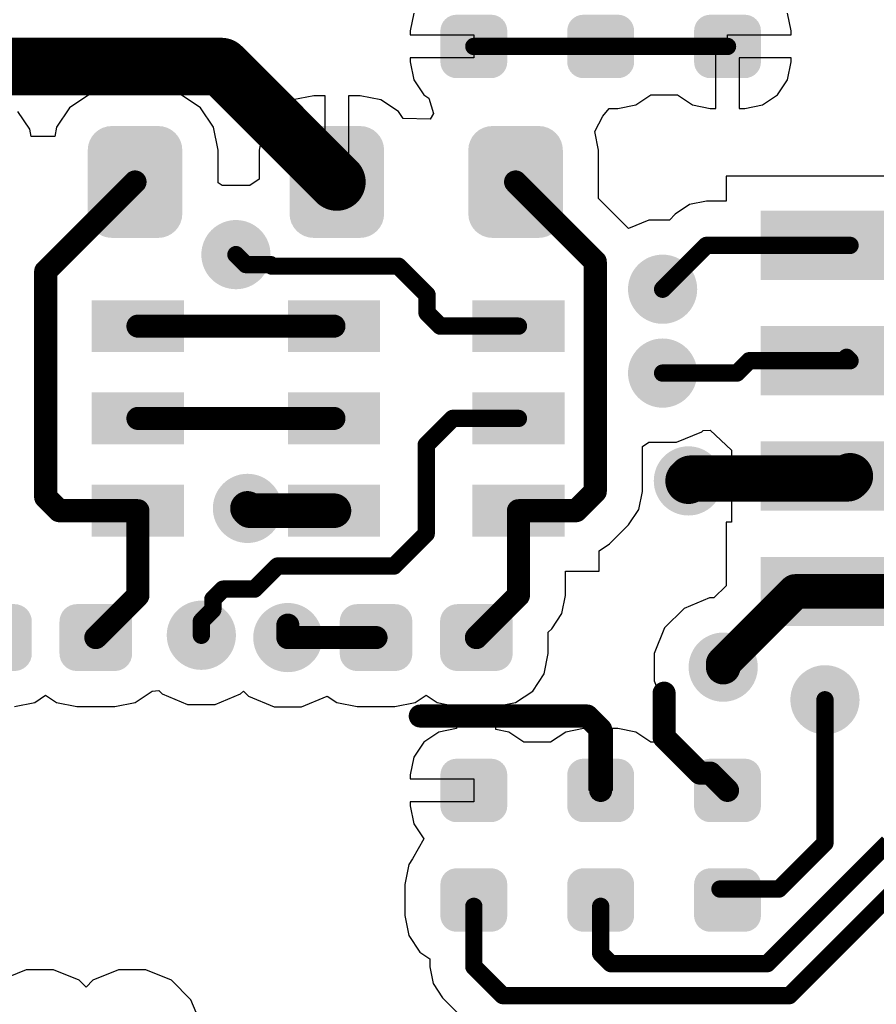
# Model space of a CAD drawing. Header units: inches. Extents: x 0.3 to 40.7, y 0.3 to 25.1.
# Tile 6 of 7: x 28.5 to 36, y 7.6 to 16.1. Entities that reach past the tile are written whole.
import ezdxf

# ---------------------------------------------------------------- set-up
doc = ezdxf.new("R2010")
doc.units = ezdxf.units.IN
doc.layers.add('TOP', color=1, linetype='Continuous')
doc.layers.add('Via Holes', color=16, linetype='Continuous')

# ---------------------------------------------------------------- blocks, each defined once
blk = doc.blocks.new('RES_0402_2961')
at = {"layer": 'TOP'}
h = blk.add_hatch(color=1, dxfattribs=at)
edge = h.paths.add_edge_path()
edge.add_arc((-0.34025205, -0.14975078), 0.14024864, 270, 360)
edge.add_line((-0.20000341, -0.14975078), (-0.20000341, 0.14975078))
edge.add_arc((-0.34025205, 0.14975078), 0.14024864, 0, 90)
edge.add_line((-0.34025205, 0.28999942), (-0.60975367, 0.28999942))
edge.add_arc((-0.60975367, 0.14975078), 0.14024864, 90, 180)
edge.add_line((-0.75000231, 0.1497507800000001), (-0.75000231, -0.1497507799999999))
edge.add_arc((-0.60975367, -0.14975078), 0.14024864, 180, 270)
edge.add_line((-0.60975367, -0.28999942), (-0.34025205, -0.28999942))
h = blk.add_hatch(color=1, dxfattribs=at)
edge = h.paths.add_edge_path()
edge.add_arc((0.34025205, 0.14975078), 0.14024864, 90, 180)
edge.add_line((0.20000341, 0.14975078), (0.20000341, -0.14975078))
edge.add_arc((0.34025205, -0.14975078), 0.14024864, 180, 270)
edge.add_line((0.34025205, -0.28999942), (0.60975367, -0.28999942))
edge.add_arc((0.60975367, -0.14975078), 0.14024864, 270, 360)
edge.add_line((0.75000231, -0.14975078), (0.75000231, 0.14975078))
edge.add_arc((0.60975367, 0.14975078), 0.14024864, 0, 90)
edge.add_line((0.60975367, 0.28999942), (0.34025205, 0.28999942))
blk = doc.blocks.new('RES_0402_2967')
at = {"layer": 'TOP'}
h = blk.add_hatch(color=1, dxfattribs=at)
edge = h.paths.add_edge_path()
edge.add_arc((-0.34025205, -0.14975078), 0.14024864, 270, 360)
edge.add_line((-0.20000341, -0.14975078), (-0.20000341, 0.14975078))
edge.add_arc((-0.34025205, 0.14975078), 0.14024864, 0, 90)
edge.add_line((-0.34025205, 0.28999942), (-0.60975367, 0.28999942))
edge.add_arc((-0.60975367, 0.14975078), 0.14024864, 90, 180)
edge.add_line((-0.75000231, 0.1497507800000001), (-0.75000231, -0.1497507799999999))
edge.add_arc((-0.60975367, -0.14975078), 0.14024864, 180, 270)
edge.add_line((-0.60975367, -0.28999942), (-0.34025205, -0.28999942))
h = blk.add_hatch(color=1, dxfattribs=at)
edge = h.paths.add_edge_path()
edge.add_arc((0.34025205, 0.14975078), 0.14024864, 90, 180)
edge.add_line((0.20000341, 0.14975078), (0.20000341, -0.14975078))
edge.add_arc((0.34025205, -0.14975078), 0.14024864, 180, 270)
edge.add_line((0.34025205, -0.28999942), (0.60975367, -0.28999942))
edge.add_arc((0.60975367, -0.14975078), 0.14024864, 270, 360)
edge.add_line((0.75000231, -0.14975078), (0.75000231, 0.14975078))
edge.add_arc((0.60975367, 0.14975078), 0.14024864, 0, 90)
edge.add_line((0.60975367, 0.28999942), (0.34025205, 0.28999942))
blk = doc.blocks.new('RES_0402_2968')
at = {"layer": 'TOP'}
h = blk.add_hatch(color=1, dxfattribs=at)
edge = h.paths.add_edge_path()
edge.add_arc((-0.34025205, -0.14975078), 0.14024864, 270, 360)
edge.add_line((-0.20000341, -0.14975078), (-0.20000341, 0.14975078))
edge.add_arc((-0.34025205, 0.14975078), 0.14024864, 0, 90)
edge.add_line((-0.34025205, 0.28999942), (-0.60975367, 0.28999942))
edge.add_arc((-0.60975367, 0.14975078), 0.14024864, 90, 180)
edge.add_line((-0.75000231, 0.14975078), (-0.75000231, -0.14975078))
edge.add_arc((-0.60975367, -0.14975078), 0.14024864, 180, 270)
edge.add_line((-0.60975367, -0.28999942), (-0.34025205, -0.28999942))
h = blk.add_hatch(color=1, dxfattribs=at)
edge = h.paths.add_edge_path()
edge.add_arc((0.34025205, 0.14975078), 0.14024864, 90, 180)
edge.add_line((0.20000341, 0.14975078), (0.20000341, -0.14975078))
edge.add_arc((0.34025205, -0.14975078), 0.14024864, 180, 270)
edge.add_line((0.34025205, -0.28999942), (0.60975367, -0.28999942))
edge.add_arc((0.60975367, -0.14975078), 0.14024864, 270, 360)
edge.add_line((0.75000231, -0.14975078), (0.75000231, 0.14975078))
edge.add_arc((0.60975367, 0.14975078), 0.14024864, 0, 90)
edge.add_line((0.60975367, 0.28999942), (0.34025205, 0.28999942))
blk = doc.blocks.new('RES_0402_2969')
at = {"layer": 'TOP'}
h = blk.add_hatch(color=1, dxfattribs=at)
edge = h.paths.add_edge_path()
edge.add_arc((-0.34025205, -0.14975078), 0.14024864, 270, 360)
edge.add_line((-0.20000341, -0.14975078), (-0.20000341, 0.14975078))
edge.add_arc((-0.34025205, 0.14975078), 0.14024864, 0, 90)
edge.add_line((-0.34025205, 0.28999942), (-0.60975367, 0.28999942))
edge.add_arc((-0.60975367, 0.14975078), 0.14024864, 90, 180)
edge.add_line((-0.75000231, 0.1497507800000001), (-0.75000231, -0.1497507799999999))
edge.add_arc((-0.60975367, -0.14975078), 0.14024864, 180, 270)
edge.add_line((-0.60975367, -0.28999942), (-0.34025205, -0.28999942))
h = blk.add_hatch(color=1, dxfattribs=at)
edge = h.paths.add_edge_path()
edge.add_arc((0.34025205, 0.14975078), 0.14024864, 90, 180)
edge.add_line((0.20000341, 0.14975078), (0.20000341, -0.14975078))
edge.add_arc((0.34025205, -0.14975078), 0.14024864, 180, 270)
edge.add_line((0.34025205, -0.28999942), (0.60975367, -0.28999942))
edge.add_arc((0.60975367, -0.14975078), 0.14024864, 270, 360)
edge.add_line((0.75000231, -0.14975078), (0.75000231, 0.14975078))
edge.add_arc((0.60975367, 0.14975078), 0.14024864, 0, 90)
edge.add_line((0.60975367, 0.28999942), (0.34025205, 0.28999942))
blk = doc.blocks.new('RES_0402_2970')
at = {"layer": 'TOP'}
h = blk.add_hatch(color=1, dxfattribs=at)
edge = h.paths.add_edge_path()
edge.add_arc((-0.34025205, -0.14975078), 0.14024864, 270, 360)
edge.add_line((-0.20000341, -0.14975078), (-0.20000341, 0.14975078))
edge.add_arc((-0.34025205, 0.14975078), 0.14024864, 0, 90)
edge.add_line((-0.34025205, 0.28999942), (-0.60975367, 0.28999942))
edge.add_arc((-0.60975367, 0.14975078), 0.14024864, 90, 180)
edge.add_line((-0.75000231, 0.14975078), (-0.75000231, -0.14975078))
edge.add_arc((-0.60975367, -0.14975078), 0.14024864, 180, 270)
edge.add_line((-0.60975367, -0.28999942), (-0.34025205, -0.28999942))
h = blk.add_hatch(color=1, dxfattribs=at)
edge = h.paths.add_edge_path()
edge.add_arc((0.34025205, 0.14975078), 0.14024864, 90, 180)
edge.add_line((0.20000341, 0.14975078), (0.20000341, -0.14975078))
edge.add_arc((0.34025205, -0.14975078), 0.14024864, 180, 270)
edge.add_line((0.34025205, -0.28999942), (0.60975367, -0.28999942))
edge.add_arc((0.60975367, -0.14975078), 0.14024864, 270, 360)
edge.add_line((0.75000231, -0.14975078), (0.75000231, 0.14975078))
edge.add_arc((0.60975367, 0.14975078), 0.14024864, 0, 90)
edge.add_line((0.60975367, 0.28999942), (0.34025205, 0.28999942))
blk = doc.blocks.new('RES_0402_2971')
at = {"layer": 'TOP'}
h = blk.add_hatch(color=1, dxfattribs=at)
edge = h.paths.add_edge_path()
edge.add_arc((-0.34025205, -0.14975078), 0.14024864, 270, 360)
edge.add_line((-0.20000341, -0.14975078), (-0.20000341, 0.14975078))
edge.add_arc((-0.34025205, 0.14975078), 0.14024864, 0, 90)
edge.add_line((-0.34025205, 0.28999942), (-0.60975367, 0.28999942))
edge.add_arc((-0.60975367, 0.14975078), 0.14024864, 90, 180)
edge.add_line((-0.75000231, 0.14975078), (-0.75000231, -0.14975078))
edge.add_arc((-0.60975367, -0.14975078), 0.14024864, 180, 270)
edge.add_line((-0.60975367, -0.28999942), (-0.34025205, -0.28999942))
h = blk.add_hatch(color=1, dxfattribs=at)
edge = h.paths.add_edge_path()
edge.add_arc((0.34025205, 0.14975078), 0.14024864, 90, 180)
edge.add_line((0.20000341, 0.14975078), (0.20000341, -0.14975078))
edge.add_arc((0.34025205, -0.14975078), 0.14024864, 180, 270)
edge.add_line((0.34025205, -0.28999942), (0.60975367, -0.28999942))
edge.add_arc((0.60975367, -0.14975078), 0.14024864, 270, 360)
edge.add_line((0.75000231, -0.14975078), (0.75000231, 0.14975078))
edge.add_arc((0.60975367, 0.14975078), 0.14024864, 0, 90)
edge.add_line((0.60975367, 0.28999942), (0.34025205, 0.28999942))
blk = doc.blocks.new('SM04B_SRSS_TB_LF__SN__F_________1_2976')
at = {"layer": 'TOP'}
for points in [[(-3.39999701, 2.83750131), (-2.19999687, 2.83750131), (-2.19999687, 1.03750237), (-3.39999701, 1.03750237)], [(2.20000195, 2.83750131), (3.40000209, 2.83750131), (3.40000209, 1.03750237), (2.20000195, 1.03750237)], [(-1.7999964, -1.16249958), (-1.1999976, -1.16249958), (-1.1999976, -2.71249902), (-1.7999964, -2.71249902)], [(-0.7999984, -1.16249958), (-0.1999996, -1.16249958), (-0.1999996, -2.71249902), (-0.7999984, -2.71249902)], [(0.20000468, -1.16249958), (0.80000348, -1.16249958), (0.80000348, -2.71249902), (0.20000468, -2.71249902)], [(1.20000522, -1.16249958), (1.80000402, -1.16249958), (1.80000402, -2.71249902), (1.20000522, -2.71249902)]]:
    blk.add_hatch(color=1, dxfattribs=at).paths.add_polyline_path(points)
blk = doc.blocks.new('RES_0603_3000')
at = {"layer": 'TOP'}
h = blk.add_hatch(color=1, dxfattribs=at)
edge = h.paths.add_edge_path()
edge.add_arc((-0.5740996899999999, -0.2758998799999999), 0.20910042, 270, 360)
edge.add_line((-0.36499927, -0.2758998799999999), (-0.36499927, 0.27589988))
edge.add_arc((-0.5740996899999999, 0.27589988), 0.20910042, 0, 90)
edge.add_line((-0.5740996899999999, 0.4850002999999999), (-0.9758997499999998, 0.4850002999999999))
edge.add_arc((-0.9758997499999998, 0.2758998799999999), 0.20910042, 90, 180)
edge.add_line((-1.18500017, 0.2758998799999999), (-1.18500017, -0.27589988))
edge.add_arc((-0.9758997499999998, -0.27589988), 0.20910042, 180, 270)
edge.add_line((-0.9758997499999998, -0.4850002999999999), (-0.5740996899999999, -0.4850002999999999))
h = blk.add_hatch(color=1, dxfattribs=at)
edge = h.paths.add_edge_path()
edge.add_arc((0.5740996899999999, 0.27589988), 0.20910042, 90, 180)
edge.add_line((0.36499927, 0.27589988), (0.36499927, -0.27589988))
edge.add_arc((0.5740996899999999, -0.27589988), 0.20910042, 180, 270)
edge.add_line((0.5740996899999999, -0.4850002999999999), (0.9758997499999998, -0.4850002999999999))
edge.add_arc((0.9758997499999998, -0.27589988), 0.20910042, 270, 360)
edge.add_line((1.18500017, -0.27589988), (1.18500017, 0.27589988))
edge.add_arc((0.9758997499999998, 0.27589988), 0.20910042, 0, 90)
edge.add_line((0.9758997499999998, 0.4850002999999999), (0.5740996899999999, 0.4850002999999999))
blk = doc.blocks.new('RES_0603_3001')
at = {"layer": 'TOP'}
h = blk.add_hatch(color=1, dxfattribs=at)
edge = h.paths.add_edge_path()
edge.add_arc((-0.5740996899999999, -0.2758998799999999), 0.20910042, 270, 360)
edge.add_line((-0.36499927, -0.2758998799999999), (-0.36499927, 0.27589988))
edge.add_arc((-0.5740996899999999, 0.27589988), 0.20910042, 0, 90)
edge.add_line((-0.5740996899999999, 0.4850002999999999), (-0.9758997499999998, 0.4850002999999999))
edge.add_arc((-0.9758997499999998, 0.2758998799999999), 0.20910042, 90, 180)
edge.add_line((-1.18500017, 0.2758998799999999), (-1.18500017, -0.27589988))
edge.add_arc((-0.9758997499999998, -0.27589988), 0.20910042, 180, 270)
edge.add_line((-0.9758997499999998, -0.4850002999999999), (-0.5740996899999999, -0.4850002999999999))
h = blk.add_hatch(color=1, dxfattribs=at)
edge = h.paths.add_edge_path()
edge.add_arc((0.5740996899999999, 0.27589988), 0.20910042, 90, 180)
edge.add_line((0.36499927, 0.27589988), (0.36499927, -0.27589988))
edge.add_arc((0.5740996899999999, -0.27589988), 0.20910042, 180, 270)
edge.add_line((0.5740996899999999, -0.4850002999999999), (0.9758997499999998, -0.4850002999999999))
edge.add_arc((0.9758997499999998, -0.27589988), 0.20910042, 270, 360)
edge.add_line((1.18500017, -0.27589988), (1.18500017, 0.27589988))
edge.add_arc((0.9758997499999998, 0.27589988), 0.20910042, 0, 90)
edge.add_line((0.9758997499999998, 0.4850002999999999), (0.5740996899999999, 0.4850002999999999))
blk = doc.blocks.new('APA102_2020_3008')
at = {"layer": 'TOP'}
for points in [[(-1.1999341, 1.02499795), (-0.3998340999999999, 1.02499795), (-0.3998340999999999, 0.5749988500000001), (-1.1999341, 0.5749988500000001)], [(0.3998340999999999, 1.02499795), (1.1999341, 1.02499795), (1.1999341, 0.5749988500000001), (0.3998340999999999, 0.5749988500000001)], [(-1.1999341, 0.22499701), (-0.3998340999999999, 0.22499701), (-0.3998340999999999, -0.22500209), (-1.1999341, -0.22500209)], [(0.3998340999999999, 0.22499701), (1.1999341, 0.22499701), (1.1999341, -0.22500209), (0.3998340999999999, -0.22500209)], [(-1.1999341, -0.5750039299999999), (-0.3998340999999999, -0.5750039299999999), (-0.3998340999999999, -1.02500303), (-1.1999341, -1.02500303)], [(0.3998340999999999, -0.5750039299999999), (1.1999341, -0.5750039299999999), (1.1999341, -1.02500303), (0.3998340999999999, -1.02500303)]]:
    blk.add_hatch(color=1, dxfattribs=at).paths.add_polyline_path(points)
blk = doc.blocks.new('APA102_2020_3009')
at = {"layer": 'TOP'}
for points in [[(-1.1999341, 1.02500303), (-0.3998340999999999, 1.02500303), (-0.3998340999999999, 0.5750039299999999), (-1.1999341, 0.5750039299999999)], [(0.3998340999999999, 1.02500303), (1.1999341, 1.02500303), (1.1999341, 0.5750039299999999), (0.3998340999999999, 0.5750039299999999)], [(-1.19993664, 0.22499955), (-0.39983664, 0.22499955), (-0.39983664, -0.22499955), (-1.19993664, -0.22499955)], [(0.39983664, 0.22499955), (1.19993664, 0.22499955), (1.19993664, -0.22499955), (0.39983664, -0.22499955)], [(-1.1999341, -0.5750039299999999), (-0.3998340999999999, -0.5750039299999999), (-0.3998340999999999, -1.02500303), (-1.1999341, -1.02500303)], [(0.3998340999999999, -0.5750039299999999), (1.1999341, -0.5750039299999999), (1.1999341, -1.02500303), (0.3998340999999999, -1.02500303)]]:
    blk.add_hatch(color=1, dxfattribs=at).paths.add_polyline_path(points)
blk = doc.blocks.new('CAP_0402_3016')
at = {"layer": 'TOP'}
h = blk.add_hatch(color=1, dxfattribs=at)
edge = h.paths.add_edge_path()
edge.add_arc((-0.27080083, -0.13919962), 0.1507998, 270, 360)
edge.add_line((-0.12000103, -0.13919962), (-0.12000103, 0.13919962))
edge.add_arc((-0.27080083, 0.13919962), 0.1507998, 0, 90)
edge.add_line((-0.27080083, 0.28999942), (-0.5991999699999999, 0.28999942))
edge.add_arc((-0.5991999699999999, 0.13919962), 0.1507998, 90, 180)
edge.add_line((-0.7499997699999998, 0.13919962), (-0.7499997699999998, -0.1391996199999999))
edge.add_arc((-0.5991999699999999, -0.13919962), 0.1507998, 180, 270)
edge.add_line((-0.5991999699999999, -0.28999942), (-0.27080083, -0.28999942))
h = blk.add_hatch(color=1, dxfattribs=at)
edge = h.paths.add_edge_path()
edge.add_arc((0.27080083, 0.13919962), 0.1507998, 90, 180)
edge.add_line((0.12000103, 0.13919962), (0.12000103, -0.1391996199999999))
edge.add_arc((0.27080083, -0.13919962), 0.1507998, 180, 270)
edge.add_line((0.27080083, -0.28999942), (0.5991999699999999, -0.28999942))
edge.add_arc((0.5991999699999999, -0.13919962), 0.1507998, 270, 360)
edge.add_line((0.7499997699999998, -0.13919962), (0.7499997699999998, 0.13919962))
edge.add_arc((0.5991999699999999, 0.13919962), 0.1507998, 0, 90)
edge.add_line((0.5991999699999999, 0.28999942), (0.27080083, 0.28999942))
blk = doc.blocks.new('CAP_0402_3017')
at = {"layer": 'TOP'}
h = blk.add_hatch(color=1, dxfattribs=at)
edge = h.paths.add_edge_path()
edge.add_arc((-0.27080337, -0.13919454), 0.1507998, 270, 360)
edge.add_line((-0.12000357, -0.13919454), (-0.12000357, 0.1392047))
edge.add_arc((-0.27080337, 0.1392047), 0.1507998, 0, 90)
edge.add_line((-0.27080337, 0.2900045), (-0.59920251, 0.2900045))
edge.add_arc((-0.59920251, 0.1392047), 0.1507998, 90, 180)
edge.add_line((-0.75000231, 0.1392047), (-0.75000231, -0.13919454))
edge.add_arc((-0.59920251, -0.13919454), 0.1507998, 180, 270)
edge.add_line((-0.59920251, -0.28999434), (-0.27080337, -0.28999434))
h = blk.add_hatch(color=1, dxfattribs=at)
edge = h.paths.add_edge_path()
edge.add_arc((0.27080337, 0.1392047), 0.1507998, 90, 180)
edge.add_line((0.12000357, 0.1392047), (0.12000357, -0.1391945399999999))
edge.add_arc((0.27080337, -0.13919454), 0.1507998, 180, 270)
edge.add_line((0.27080337, -0.28999434), (0.59920251, -0.28999434))
edge.add_arc((0.59920251, -0.13919454), 0.1507998, 270, 360)
edge.add_line((0.75000231, -0.13919454), (0.75000231, 0.1392047))
edge.add_arc((0.59920251, 0.1392047), 0.1507998, 0, 90)
edge.add_line((0.59920251, 0.2900045), (0.27080337, 0.2900045))

msp = doc.modelspace()

# ---------------------------------------------------------------- hatches: boundary and pattern name
at = {"layer": 'TOP'}
h = msp.add_hatch(color=1, dxfattribs=at)
edge = h.paths.add_edge_path()
edge.add_arc((30.40000016, 14.09999974), 0.2999994, 0, 360)
h = msp.add_hatch(color=1, dxfattribs=at)
edge = h.paths.add_edge_path()
edge.add_arc((34.10000038, 13.80000034), 0.2999994, 0, 360)
h = msp.add_hatch(color=1, dxfattribs=at)
edge = h.paths.add_edge_path()
edge.add_arc((34.10000038, 13.07300154), 0.2999994, 0, 360)
h = msp.add_hatch(color=1, dxfattribs=at)
edge = h.paths.add_edge_path()
edge.add_arc((34.32358896, 12.138279), 0.2999994, 0, 360)
h = msp.add_hatch(color=1, dxfattribs=at)
edge = h.paths.add_edge_path()
edge.add_arc((30.49999996, 11.89999906), 0.2999994, 0, 360)
h = msp.add_hatch(color=1, dxfattribs=at)
edge = h.paths.add_edge_path()
edge.add_arc((30.10000076, 10.80000126), 0.2999994, 0, 360)
h = msp.add_hatch(color=1, dxfattribs=at)
edge = h.paths.add_edge_path()
edge.add_arc((30.85002974, 10.78000892), 0.2999994, 0, 360)
h = msp.add_hatch(color=1, dxfattribs=at)
edge = h.paths.add_edge_path()
edge.add_arc((34.62543239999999, 10.52359592), 0.2999994, 0, 360)
h = msp.add_hatch(color=1, dxfattribs=at)
edge = h.paths.add_edge_path()
edge.add_arc((35.50792491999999, 10.24077708), 0.2999994, 0, 360)
at = {"layer": 'Via Holes'}
h = msp.add_hatch(color=7, dxfattribs=at)
edge = h.paths.add_edge_path()
edge.add_arc((30.40000016, 14.09999974), 0.1499997, 0, 360)
h = msp.add_hatch(color=7, dxfattribs=at)
edge = h.paths.add_edge_path()
edge.add_arc((34.10000038, 13.80000034), 0.1499997, 0, 360)
h = msp.add_hatch(color=7, dxfattribs=at)
edge = h.paths.add_edge_path()
edge.add_arc((34.10000038, 13.07300154), 0.1499997, 0, 360)
h = msp.add_hatch(color=7, dxfattribs=at)
edge = h.paths.add_edge_path()
edge.add_arc((34.32358896, 12.138279), 0.1499997, 0, 360)
h = msp.add_hatch(color=7, dxfattribs=at)
edge = h.paths.add_edge_path()
edge.add_arc((30.49999996, 11.89999906), 0.1499997, 0, 360)
h = msp.add_hatch(color=7, dxfattribs=at)
edge = h.paths.add_edge_path()
edge.add_arc((30.10000076, 10.80000126), 0.1499997, 0, 360)
h = msp.add_hatch(color=7, dxfattribs=at)
edge = h.paths.add_edge_path()
edge.add_arc((30.85002974, 10.78000892), 0.1499997, 0, 360)
h = msp.add_hatch(color=7, dxfattribs=at)
edge = h.paths.add_edge_path()
edge.add_arc((34.62543239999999, 10.52359592), 0.1499997, 0, 360)
h = msp.add_hatch(color=7, dxfattribs=at)
edge = h.paths.add_edge_path()
edge.add_arc((35.50792491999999, 10.24077708), 0.1499997, 0, 360)

# ---------------------------------------------------------------- linework, layer by layer
at = {"layer": 'TOP'}
for p, q in [((31.94190208, 16.19358204), (31.9113027, 16.03975456)), ((35.2147505, 16.03975456), (35.18415112, 16.19358204)), ((31.9113027, 16.03975456), (31.9113027, 16.00500228)), ((31.9113027, 16.00500228), (32.46302372, 16.00500228)), ((32.46302372, 16.00500228), (32.46302372, 15.80500268)), ((34.66302948, 15.90500756), (34.66302948, 16.00500736)), ((34.66302948, 16.00500736), (35.2147505, 16.00500736)), ((35.2147505, 16.00500736), (35.2147505, 16.03975456)), ((34.56302968, 15.3682827), (34.56302968, 15.90500756)), ((34.56302968, 15.90500756), (34.66302948, 15.90500756)), ((32.46302372, 15.80500268), (31.9113027, 15.80500268)), ((31.9113027, 15.80500268), (31.9113027, 15.77025548)), ((35.2147505, 15.80500776), (34.76302928, 15.80500776)), ((34.76302928, 15.80500776), (34.76302928, 15.3682827)), ((35.2147505, 15.77025548), (35.2147505, 15.80500776)), ((31.9113027, 15.77025548), (31.94190208, 15.616428)), ((35.18415112, 15.616428), (35.2147505, 15.77025548)), ((31.94190208, 15.616428), (32.02903678, 15.48601678)), ((35.09701642, 15.48601678), (35.18415112, 15.616428)), ((29.12548658, 15.48549354), (28.95708712, 15.37297154)), ((29.32412728, 15.52500578), (29.12548658, 15.48549354)), ((29.7259248, 15.52500578), (29.32412728, 15.52500578)), ((29.9245655, 15.48549354), (29.7259248, 15.52500578)), ((30.09296496, 15.37297154), (29.9245655, 15.48549354)), ((31.0741314, 15.47808182), (30.89343834, 15.44214082)), ((31.17503036, 15.47808182), (31.0741314, 15.47808182)), ((31.17503036, 14.73000864), (31.17503036, 15.47808182)), ((31.47592892, 15.47808182), (31.37502996, 15.47808182)), ((31.37502996, 15.47808182), (31.37502996, 14.73000864)), ((31.65662198, 15.44214082), (31.47592892, 15.47808182)), ((32.02903678, 15.48601678), (32.07263588, 15.45688552)), ((32.07263588, 15.45688552), (32.11459668, 15.32396224)), ((33.86660486, 15.39888208), (33.99701354, 15.48601678)), ((33.99701354, 15.48601678), (34.22904, 15.48601678)), ((34.22904, 15.48601678), (34.35944868, 15.39888208)), ((34.9666052, 15.39888208), (35.09701642, 15.48601678)), ((28.95708712, 15.37297154), (28.84456512, 15.20457208)), ((30.20548696, 15.20457208), (30.09296496, 15.37297154)), ((30.89343834, 15.44214082), (30.74025348, 15.33978644)), ((31.80980684, 15.33978644), (31.65662198, 15.44214082)), ((33.58287924, 15.3011759), (33.63662564, 15.3682827)), ((33.63662564, 15.3682827), (33.71277738, 15.3682827)), ((33.71277738, 15.3682827), (33.86660486, 15.39888208)), ((34.35944868, 15.39888208), (34.51327616, 15.3682827)), ((34.51327616, 15.3682827), (34.56302968, 15.3682827)), ((34.76302928, 15.3682827), (34.81277772, 15.3682827)), ((34.81277772, 15.3682827), (34.9666052, 15.39888208)), ((28.61215766, 15.18662444), (28.50980328, 15.3398093)), ((30.74025348, 15.33978644), (30.6378991, 15.18660158)), ((31.85030714, 15.27917442), (31.80980684, 15.33978644)), ((32.11459668, 15.32396224), (32.08318449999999, 15.27393948)), ((33.51270412, 15.16828056), (33.58287924, 15.3011759)), ((28.84456512, 15.20457208), (28.82853518, 15.1239855)), ((30.2449992, 15.00593138), (30.20548696, 15.20457208)), ((32.08318449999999, 15.27393948), (31.85030714, 15.27917442)), ((28.62461636, 15.1239855), (28.61215766, 15.18662444)), ((28.82853518, 15.1239855), (28.62461636, 15.1239855)), ((30.6378991, 15.18660158), (30.6019581, 15.00590852)), ((33.54500276, 15.00590852), (33.51270412, 15.16828056)), ((30.2449992, 14.72382374), (30.2449992, 15.00593138)), ((30.6019581, 15.00590852), (30.6019581, 14.75520036)), ((33.54500276, 14.5868009), (33.54500276, 15.00590852)), ((36.80052583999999, 14.78000346), (34.6505276, 14.78000346)), ((34.6505276, 14.78000346), (34.6505276, 14.56234832)), ((30.28065572, 14.69999854), (30.2449992, 14.72382374)), ((30.5193446, 14.69999854), (30.28065572, 14.69999854)), ((30.6019581, 14.75520036), (30.5193446, 14.69999854)), ((31.37502996, 14.73000864), (31.17503036, 14.73000864)), ((33.80468982, 14.32711384), (33.54500276, 14.5868009)), ((34.333688, 14.533245), (34.2096471, 14.45036226)), ((34.4800047, 14.56234832), (34.333688, 14.533245)), ((34.6505276, 14.56234832), (34.4800047, 14.56234832)), ((34.2096471, 14.45036226), (34.15928398, 14.39999914)), ((33.98065339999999, 14.39999914), (33.80468982, 14.32711384)), ((34.15928398, 14.39999914), (33.98065339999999, 14.39999914)), ((34.21934736, 12.47300274), (34.4398727, 12.56434622)), ((34.4398727, 12.56434622), (34.45199357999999, 12.5764671)), ((34.45199357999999, 12.5764671), (34.51284436, 12.57755168)), ((34.51284436, 12.57755168), (34.696527, 12.40581974)), ((33.92426794, 12.43532438), (33.98065594, 12.47300274)), ((33.98065594, 12.47300274), (34.21934736, 12.47300274)), ((33.92426794, 12.04647578), (33.92426794, 12.43532438)), ((34.696527, 12.40581974), (34.696527, 12.28000338)), ((34.696527, 12.28000338), (35.72552672, 12.28000338)), ((35.72552672, 12.28000338), (35.72552672, 12.08000378)), ((33.89322405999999, 11.89040294), (33.92426794, 12.04647578)), ((35.72552672, 12.08000378), (34.696527, 12.08000378)), ((34.696527, 12.08000378), (34.696527, 11.78000184)), ((33.80481682, 11.7580918), (33.89322405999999, 11.89040294)), ((34.696527, 11.78000184), (34.6505276, 11.78000184)), ((34.6505276, 11.78000184), (34.6505276, 11.22886756)), ((33.63834775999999, 11.59162274), (33.80480919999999, 11.75808672)), ((33.80480919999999, 11.75808672), (33.80481682, 11.7580918)), ((33.54996338, 11.5325652), (33.63834775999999, 11.59162274)), ((33.54996338, 11.35500904), (33.54996338, 11.5325652)), ((33.25774908, 11.14489516), (33.25774908, 11.35500904)), ((33.25774908, 11.35500904), (33.54996338, 11.35500904)), ((34.6505276, 11.22886756), (34.54525476, 11.12359472)), ((33.2267052, 10.98882232), (33.25774908, 11.14489516)), ((34.50608542, 11.12359472), (34.28556008, 11.03225124)), ((34.54525476, 11.12359472), (34.50608542, 11.12359472)), ((34.28556008, 11.03225124), (34.11677708, 10.86346824)), ((33.13829796, 10.85651118), (33.2267052, 10.98882232)), ((33.10886189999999, 10.82707766), (33.13829034, 10.8565061)), ((33.13829034, 10.8565061), (33.13829796, 10.85651118)), ((34.11677708, 10.86346824), (34.0254336, 10.6429429)), ((33.10886189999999, 10.64080676), (33.10886189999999, 10.82707766)), ((33.0738734, 10.4649143), (33.10886189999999, 10.64080676)), ((34.0254336, 10.6429429), (34.0254336, 10.40424894)), ((32.97423936, 10.31579852), (33.0738734, 10.4649143)), ((34.0254336, 10.40424894), (34.11677708, 10.1837236)), ((28.65511668, 10.21619242), (28.75002632, 10.2796086)), ((28.75002632, 10.2796086), (28.84493596, 10.21619242)), ((29.52511748, 10.21619242), (29.67423072, 10.31582392)), ((29.67423072, 10.31582392), (29.73014119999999, 10.32133318)), ((29.73014119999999, 10.32133318), (29.76012844, 10.29134594)), ((29.76012844, 10.29134594), (29.98065378, 10.20000246)), ((30.21934774, 10.20000246), (30.43987308, 10.29134594)), ((30.43987308, 10.29134594), (30.46501908, 10.31649194)), ((30.46501908, 10.31649194), (30.51015742, 10.2713536)), ((30.51015742, 10.2713536), (30.73068276, 10.18001012)), ((30.96937672, 10.18001012), (31.18990205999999, 10.2713536)), ((31.18990205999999, 10.2713536), (31.19087742, 10.27232896)), ((31.19087742, 10.27232896), (31.27493618, 10.21616448)), ((31.9551177, 10.21616448), (32.05002988, 10.27958066)), ((32.05002988, 10.27958066), (32.14494206, 10.21616448)), ((32.82512358, 10.21616448), (32.97423936, 10.31579852)), ((28.47922422, 10.18120392), (28.65511668, 10.21619242)), ((28.84493596, 10.21619242), (29.02082842, 10.18120392)), ((29.02082842, 10.18120392), (29.34922502, 10.18120392)), ((29.34922502, 10.18120392), (29.52511748, 10.21619242)), ((29.98065378, 10.20000246), (30.21934774, 10.20000246)), ((30.73068276, 10.18001012), (30.96937672, 10.18001012)), ((31.27493618, 10.21616448), (31.45082864, 10.18117598)), ((31.45082864, 10.18117598), (31.77922524, 10.18117598)), ((31.77922524, 10.18117598), (31.9551177, 10.21616448)), ((32.14494206, 10.21616448), (32.29851046, 10.1856159)), ((32.29851046, 10.1856159), (32.31327294, 9.991732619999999)), ((32.64923366, 10.18117598), (32.82512358, 10.21616448)), ((32.65462354, 9.98340904), (32.64923366, 10.18117598)), ((34.11677708, 10.1837236), (34.20321836, 10.09728232)), ((34.20591076, 10.07400068), (34.02770182, 9.873998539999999)), ((34.20321836, 10.09728232), (34.20591076, 10.07400068)), ((32.31327294, 9.991732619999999), (32.159448, 9.961133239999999)), ((33.41327582, 9.991732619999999), (33.25944834, 9.961133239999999)), ((33.4630268, 9.991732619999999), (33.41327582, 9.991732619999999)), ((33.4630268, 9.4550103), (33.4630268, 9.991732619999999)), ((33.71277738, 9.991732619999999), (33.6630264, 9.991732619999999)), ((33.6630264, 9.991732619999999), (33.6630264, 9.4550103)), ((33.86660486, 9.961133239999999), (33.71277738, 9.991732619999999)), ((32.159448, 9.961133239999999), (32.02903678, 9.873998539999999)), ((32.76660451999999, 9.961133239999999), (32.65462354, 9.98340904)), ((32.8970132, 9.873998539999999), (32.76660451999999, 9.961133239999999)), ((33.25944834, 9.961133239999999), (33.12903966, 9.873998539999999)), ((33.99701354, 9.873998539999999), (33.86660486, 9.961133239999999)), ((32.02903678, 9.873998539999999), (31.94190208, 9.74358732)), ((33.12903966, 9.873998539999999), (32.8970132, 9.873998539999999)), ((34.02770182, 9.873998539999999), (33.99701354, 9.873998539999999)), ((31.94190208, 9.74358732), (31.9113027, 9.58975984)), ((31.9113027, 9.58975984), (31.9113027, 9.55501264)), ((31.9113027, 9.55501264), (32.46302372, 9.55501264)), ((32.46302372, 9.55501264), (32.46302372, 9.35501304)), ((33.6630264, 9.4550103), (33.4630268, 9.4550103)), ((32.46302372, 9.35501304), (31.9113027, 9.35501304)), ((31.9113027, 9.35501304), (31.9113027, 9.32026076)), ((31.9113027, 9.32026076), (31.94190208, 9.16643328)), ((31.94190208, 9.16643328), (32.02903678, 9.0360246)), ((32.02903678, 9.0360246), (31.93142712, 8.86070364)), ((31.89856968, 8.81153178), (31.8644016, 8.63975412)), ((31.93142712, 8.86070364), (31.89856968, 8.81153178)), ((31.8644016, 8.63975412), (31.8644016, 8.37025504)), ((31.8644016, 8.37025504), (31.89856968, 8.19847738)), ((31.89856968, 8.19847738), (31.99587454, 8.0528541)), ((31.99587454, 8.0528541), (32.0806826, 7.996186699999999)), ((32.0806826, 7.996186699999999), (32.0806826, 7.926710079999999)), ((28.58065404, 7.89999944), (28.3601287, 7.80865596)), ((28.819348, 7.89999944), (28.58065404, 7.89999944)), ((29.03987334, 7.80865596), (28.819348, 7.89999944)), ((29.38065244, 7.89999944), (29.1601271, 7.80865596)), ((29.6193464, 7.89999944), (29.38065244, 7.89999944)), ((29.83987174, 7.80865596), (29.6193464, 7.89999944)), ((32.0806826, 7.926710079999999), (32.10978592, 7.78039338)), ((29.10000022, 7.74852908), (29.03987334, 7.80865596)), ((29.1601271, 7.80865596), (29.10000022, 7.74852908)), ((30.00865474, 7.63987296), (29.83987174, 7.80865596)), ((32.10978592, 7.78039338), (32.19266866, 7.65635248)), ((30.09999822, 7.419347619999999), (30.00865474, 7.63987296)), ((32.19266866, 7.65635248), (32.44317362, 7.40584752))]:
    msp.add_line(p, q, dxfattribs=at)
for points, const_width in [([(8.59003108, 15.73001426), (30.27502454, 15.73001426)], 0.499999), ([(30.27502454, 15.73001426), (31.27503016, 14.73000864)], 0.499999), ([(32.46302626, 15.90500502), (33.5630266, 15.90500502)], 0.1499997), ([(33.5630266, 15.90500502), (34.66302693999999, 15.90500502)], 0.1499997), ([(28.75002632, 13.95503178), (29.52502604, 14.7300315)], 0.1999996), ([(32.8250296, 14.73000864), (33.51643284, 14.0386054)], 0.1999996), ([(30.40000016, 14.09999974), (30.48610108, 14.01389882)], 0.1499997), ([(34.10000038, 13.80000034), (34.4800047, 14.18000466)], 0.1499997), ([(34.4800047, 14.18000466), (35.72552672, 14.18000466)], 0.1499997), ([(30.48610108, 14.01389882), (30.69896324, 14.01389882)], 0.1499997), ([(30.69896324, 14.01389882), (30.7128672, 13.99999486)], 0.1499997), ([(33.51643284, 12.04647578), (33.51643284, 14.0386054)], 0.1999996), ([(28.75002632, 11.99718708), (28.75002632, 13.95503178)], 0.1999996), ([(30.7128672, 13.99999486), (31.80882132, 13.99999486)], 0.1499997), ([(31.80882132, 13.99999486), (32.0569844, 13.75183178)], 0.1499997), ([(32.0569844, 13.595223), (32.0569844, 13.75183178)], 0.1499997), ([(32.0569844, 13.595223), (32.17219372, 13.48001368)], 0.1499997), ([(29.54991042, 13.48003654), (29.54993328, 13.48001368)], 0.1999996), ([(29.54993328, 13.48001368), (31.25014578, 13.48001368)], 0.1999996), ([(32.17219372, 13.48001368), (32.84991398, 13.48001368)], 0.1499997), ([(34.74352208, 13.07300154), (34.8505272, 13.18000666)], 0.1499997), ([(34.8505272, 13.18000666), (35.72552672, 13.18000666)], 0.1499997), ([(35.69552424, 13.21000914), (35.72552672, 13.18000666)], 0.1499997), ([(34.10000038, 13.07300154), (34.74352208, 13.07300154)], 0.1499997), ([(29.54991042, 12.6800356), (29.54993582, 12.6800102)], 0.1999996), ([(29.54993582, 12.6800102), (31.25014324, 12.6800102)], 0.1999996), ([(32.05002988, 12.45003098), (32.28000909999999, 12.6800102)], 0.1499997), ([(32.28000909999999, 12.6800102), (32.84991651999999, 12.6800102)], 0.1499997), ([(32.05002988, 11.68000966), (32.05002988, 12.45003098)], 0.1499997), ([(35.7046657, 12.15914256), (35.72552672, 12.18000358)], 0.3999992), ([(34.32358896, 12.138279), (34.34445252, 12.15914256)], 0.3999992), ([(34.34445252, 12.15914256), (35.7046657, 12.15914256)], 0.3999992), ([(33.34996378, 11.88000672), (33.51643284, 12.04647578)], 0.1999996), ([(28.75002632, 11.99718708), (28.86718382, 11.88002958)], 0.1999996), ([(30.49999996, 11.89999906), (30.5199923, 11.88000672)], 0.2999994), ([(28.86718382, 11.88002958), (29.54991042, 11.88002958)], 0.1999996), ([(29.54991042, 11.14491802), (29.54991042, 11.88002958)], 0.1999996), ([(30.5199923, 11.88000672), (31.25014578, 11.88000672)], 0.2999994), ([(32.84991398, 11.88000672), (33.34996378, 11.88000672)], 0.1999996), ([(32.84991398, 11.14489516), (32.84991398, 11.88000672)], 0.1999996), ([(31.77002028, 11.40000006), (32.05002988, 11.68000966)], 0.1499997), ([(30.5600862, 11.20000046), (30.7600858, 11.40000006)], 0.1499997), ([(30.7600858, 11.40000006), (31.77002028, 11.40000006)], 0.1499997), ([(30.20000056, 11.1121317), (30.28786932, 11.20000046)], 0.1499997), ([(30.28786932, 11.20000046), (30.5600862, 11.20000046)], 0.1499997), ([(34.62543239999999, 10.55490904), (35.2505264, 11.18000304)], 0.2999994), ([(35.2505264, 11.18000304), (35.72552672, 11.18000304)], 0.2999994), ([(35.72552672, 11.18000304), (36.68000283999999, 11.18000304)], 0.2999994), ([(29.18502418, 10.78003178), (29.54991042, 11.14491802)], 0.1999996), ([(30.20000056, 11.0217712), (30.20000056, 11.1121317)], 0.1499997), ([(32.48502774, 10.78000892), (32.84991398, 11.14489516)], 0.1999996), ([(30.10000076, 10.9217714), (30.20000056, 11.0217712)], 0.1499997), ([(30.10000076, 10.80000126), (30.10000076, 10.9217714)], 0.1499997), ([(30.85002974, 10.78000892), (30.85002974, 10.88824848)], 0.1999996), ([(30.85002974, 10.78000892), (31.61502694, 10.78000892)], 0.1999996), ([(34.62543239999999, 10.52359592), (34.62543239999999, 10.55490904)], 0.2999994), ([(34.11266228, 9.9162743), (34.11266228, 10.29812266)], 0.1999996), ([(35.50792491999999, 8.999100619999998), (35.50792491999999, 10.24077708)], 0.1499997), ([(31.99841199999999, 10.10000012), (33.4458691, 10.10000012)], 0.1999996), ([(33.4458691, 10.10000012), (33.5630266, 9.98284262)], 0.1999996), ([(33.5630266, 9.4550103), (33.5630266, 9.98284262)], 0.1999996), ([(34.11266228, 9.9162743), (34.42377418, 9.6051624)], 0.1999996), ([(34.42377418, 9.6051624), (34.51287484, 9.6051624)], 0.1999996), ([(34.51287484, 9.6051624), (34.66302693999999, 9.4550103)], 0.1999996), ([(35.19980768, 7.67620512), (36.60003602, 9.076433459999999)], 0.1499997), ([(35.00750935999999, 7.95320482), (36.05592484, 9.001620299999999)], 0.1499997), ([(35.10882742, 8.60000312), (35.50792491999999, 8.999100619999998)], 0.1499997), ([(34.59735778, 8.60000312), (35.10882742, 8.60000312)], 0.1499997), ([(32.46302626, 7.926710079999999), (32.46302626, 8.4500085)], 0.1499997), ([(33.5630266, 8.04107358), (33.5630266, 8.45000596)], 0.1499997), ([(33.5630266, 8.04107358), (33.65089536, 7.95320482)], 0.1499997), ([(33.65089536, 7.95320482), (35.00750935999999, 7.95320482)], 0.1499997), ([(32.46302626, 7.926710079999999), (32.71353122, 7.67620512)], 0.1499997), ([(32.71353122, 7.67620512), (35.19980768, 7.67620512)], 0.1499997)]:
    msp.add_lwpolyline(points, dxfattribs=dict(at, const_width=const_width))
for points, const_width in [([(30.15002605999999, 15.73001426, 1), (30.40002302, 15.73001426, 1)], 0.2499995), ([(30.15002605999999, 15.73001426, 1), (30.40002302, 15.73001426, 1)], 0.2499995), ([(32.4255257, 15.90500502, 1), (32.50052682, 15.90500502, 1)], 0.07499858), ([(33.52552604, 15.90500502, 1), (33.60052716, 15.90500502, 1)], 0.07499858), ([(33.52552604, 15.90500502, 1), (33.60052716, 15.90500502, 1)], 0.07499858), ([(34.62552638, 15.90500502, 1), (34.7005275, 15.90500502, 1)], 0.07499858), ([(31.15003168, 14.73000864, 1), (31.40002864, 14.73000864, 1)], 0.2499995), ([(29.47502614, 14.7300315, 1), (29.57502594, 14.7300315, 1)], 0.0999998), ([(32.7750297, 14.73000864, 1), (32.8750295, 14.73000864, 1)], 0.0999998), ([(30.3624996, 14.09999974, 1), (30.43750072, 14.09999974, 1)], 0.07499858), ([(34.44250414, 14.18000466, 1), (34.51750525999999, 14.18000466, 1)], 0.07499858), ([(34.44250414, 14.18000466, 1), (34.51750525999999, 14.18000466, 1)], 0.07499858), ([(35.68802616, 14.18000466, 1), (35.76302728, 14.18000466, 1)], 0.07499858), ([(30.44860052, 14.01389882, 1), (30.52360164, 14.01389882, 1)], 0.07499858), ([(30.44860052, 14.01389882, 1), (30.52360164, 14.01389882, 1)], 0.07499858), ([(30.66146268, 14.01389882, 1), (30.7364638, 14.01389882, 1)], 0.07499858), ([(30.66146268, 14.01389882, 1), (30.7364638, 14.01389882, 1)], 0.07499858), ([(33.46643294, 14.0386054, 1), (33.56643274, 14.0386054, 1)], 0.0999998), ([(33.46643294, 14.0386054, 1), (33.56643274, 14.0386054, 1)], 0.0999998), ([(28.70002642, 13.95503178, 1), (28.80002622, 13.95503178, 1)], 0.0999998), ([(28.70002642, 13.95503178, 1), (28.80002622, 13.95503178, 1)], 0.0999998), ([(30.67536664, 13.99999486, 1), (30.75036776, 13.99999486, 1)], 0.07499858), ([(30.67536664, 13.99999486, 1), (30.75036776, 13.99999486, 1)], 0.07499858), ([(31.77132076, 13.99999486, 1), (31.84632187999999, 13.99999486, 1)], 0.07499858), ([(31.77132076, 13.99999486, 1), (31.84632187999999, 13.99999486, 1)], 0.07499858), ([(34.06249982, 13.80000034, 1), (34.13750094, 13.80000034, 1)], 0.07499858), ([(32.01948384, 13.75183178, 1), (32.09448496, 13.75183178, 1)], 0.07499858), ([(32.01948384, 13.75183178, 1), (32.09448496, 13.75183178, 1)], 0.07499858), ([(32.01948384, 13.595223, 1), (32.09448496, 13.595223, 1)], 0.07499858), ([(32.01948384, 13.595223, 1), (32.09448496, 13.595223, 1)], 0.07499858), ([(29.49991052, 13.48003654, 1), (29.59991032, 13.48003654, 1)], 0.0999998), ([(29.49993337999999, 13.48001368, 1), (29.59993318, 13.48001368, 1)], 0.0999998), ([(29.49993337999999, 13.48001368, 1), (29.59993318, 13.48001368, 1)], 0.0999998), ([(31.20014588, 13.48001368, 1), (31.30014568, 13.48001368, 1)], 0.0999998), ([(32.13469316, 13.48001368, 1), (32.20969428, 13.48001368, 1)], 0.07499858), ([(32.13469316, 13.48001368, 1), (32.20969428, 13.48001368, 1)], 0.07499858), ([(32.81241342, 13.48001368, 1), (32.88741454, 13.48001368, 1)], 0.07499858), ([(34.81302664, 13.18000666, 1), (34.88802776, 13.18000666, 1)], 0.07499858), ([(34.81302664, 13.18000666, 1), (34.88802776, 13.18000666, 1)], 0.07499858), ([(35.65802368, 13.21000914, 1), (35.7330248, 13.21000914, 1)], 0.07499858), ([(35.68802616, 13.18000666, 1), (35.76302728, 13.18000666, 1)], 0.07499858), ([(35.68802616, 13.18000666, 1), (35.76302728, 13.18000666, 1)], 0.07499858), ([(34.06249982, 13.07300154, 1), (34.13750094, 13.07300154, 1)], 0.07499858), ([(34.70602151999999, 13.07300154, 1), (34.78102264, 13.07300154, 1)], 0.07499858), ([(34.70602151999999, 13.07300154, 1), (34.78102264, 13.07300154, 1)], 0.07499858), ([(29.49991052, 12.6800356, 1), (29.59991032, 12.6800356, 1)], 0.0999998), ([(29.49993592, 12.6800102, 1), (29.59993572, 12.6800102, 1)], 0.0999998), ([(29.49993592, 12.6800102, 1), (29.59993572, 12.6800102, 1)], 0.0999998), ([(31.20014334, 12.6800102, 1), (31.30014314, 12.6800102, 1)], 0.0999998), ([(32.24250854, 12.6800102, 1), (32.31750966, 12.6800102, 1)], 0.07499858), ([(32.24250854, 12.6800102, 1), (32.31750966, 12.6800102, 1)], 0.07499858), ([(32.81241596, 12.6800102, 1), (32.88741708, 12.6800102, 1)], 0.07499858), ([(32.01252932, 12.45003098, 1), (32.08753044, 12.45003098, 1)], 0.07499858), ([(32.01252932, 12.45003098, 1), (32.08753044, 12.45003098, 1)], 0.07499858), ([(35.62552692, 12.18000358, 1), (35.82552652, 12.18000358, 1)], 0.1999996), ([(34.22358916, 12.138279, 1), (34.42358876, 12.138279, 1)], 0.1999996), ([(34.24445272, 12.15914256, 1), (34.44445232, 12.15914256, 1)], 0.1999996), ([(34.24445272, 12.15914256, 1), (34.44445232, 12.15914256, 1)], 0.1999996), ([(35.60466589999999, 12.15914256, 1), (35.8046655, 12.15914256, 1)], 0.1999996), ([(35.60466589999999, 12.15914256, 1), (35.8046655, 12.15914256, 1)], 0.1999996), ([(33.46643294, 12.04647578, 1), (33.56643274, 12.04647578, 1)], 0.0999998), ([(33.46643294, 12.04647578, 1), (33.56643274, 12.04647578, 1)], 0.0999998), ([(28.70002642, 11.99718708, 1), (28.80002622, 11.99718708, 1)], 0.0999998), ([(28.70002642, 11.99718708, 1), (28.80002622, 11.99718708, 1)], 0.0999998), ([(30.42500138, 11.89999906, 1), (30.57499854, 11.89999906, 1)], 0.1499997), ([(28.81718392, 11.88002958, 1), (28.91718372, 11.88002958, 1)], 0.0999998), ([(28.81718392, 11.88002958, 1), (28.91718372, 11.88002958, 1)], 0.0999998), ([(29.49991052, 11.88002958, 1), (29.59991032, 11.88002958, 1)], 0.0999998), ([(29.49991052, 11.88002958, 1), (29.59991032, 11.88002958, 1)], 0.0999998), ([(30.44499372, 11.88000672, 1), (30.59499088, 11.88000672, 1)], 0.1499997), ([(30.44499372, 11.88000672, 1), (30.59499088, 11.88000672, 1)], 0.1499997), ([(31.1751472, 11.88000672, 1), (31.32514436, 11.88000672, 1)], 0.1499997), ([(32.79991408, 11.88000672, 1), (32.89991388, 11.88000672, 1)], 0.0999998), ([(32.79991408, 11.88000672, 1), (32.89991388, 11.88000672, 1)], 0.0999998), ([(33.29996388, 11.88000672, 1), (33.39996368, 11.88000672, 1)], 0.0999998), ([(33.29996388, 11.88000672, 1), (33.39996368, 11.88000672, 1)], 0.0999998), ([(32.01252932, 11.68000966, 1), (32.08753044, 11.68000966, 1)], 0.07499858), ([(32.01252932, 11.68000966, 1), (32.08753044, 11.68000966, 1)], 0.07499858), ([(30.72258524, 11.40000006, 1), (30.79758636, 11.40000006, 1)], 0.07499858), ([(30.72258524, 11.40000006, 1), (30.79758636, 11.40000006, 1)], 0.07499858), ([(31.73251972, 11.40000006, 1), (31.80752084, 11.40000006, 1)], 0.07499858), ([(31.73251972, 11.40000006, 1), (31.80752084, 11.40000006, 1)], 0.07499858), ([(30.25036876, 11.20000046, 1), (30.32536988, 11.20000046, 1)], 0.07499858), ([(30.25036876, 11.20000046, 1), (30.32536988, 11.20000046, 1)], 0.07499858), ([(30.52258564, 11.20000046, 1), (30.59758676, 11.20000046, 1)], 0.07499858), ([(30.52258564, 11.20000046, 1), (30.59758676, 11.20000046, 1)], 0.07499858), ([(35.17552782, 11.18000304, 1), (35.32552498, 11.18000304, 1)], 0.1499997), ([(35.17552782, 11.18000304, 1), (35.32552498, 11.18000304, 1)], 0.1499997), ([(35.65052814, 11.18000304, 1), (35.8005253, 11.18000304, 1)], 0.1499997), ([(35.65052814, 11.18000304, 1), (35.8005253, 11.18000304, 1)], 0.1499997), ([(29.49991052, 11.14491802, 1), (29.59991032, 11.14491802, 1)], 0.0999998), ([(29.49991052, 11.14491802, 1), (29.59991032, 11.14491802, 1)], 0.0999998), ([(30.1625, 11.1121317, 1), (30.23750112, 11.1121317, 1)], 0.07499858), ([(30.1625, 11.1121317, 1), (30.23750112, 11.1121317, 1)], 0.07499858), ([(32.79991408, 11.14489516, 1), (32.89991388, 11.14489516, 1)], 0.0999998), ([(32.79991408, 11.14489516, 1), (32.89991388, 11.14489516, 1)], 0.0999998), ([(30.1625, 11.0217712, 1), (30.23750112, 11.0217712, 1)], 0.07499858), ([(30.1625, 11.0217712, 1), (30.23750112, 11.0217712, 1)], 0.07499858), ([(30.0625002, 10.9217714, 1), (30.13750132, 10.9217714, 1)], 0.07499858), ([(30.0625002, 10.9217714, 1), (30.13750132, 10.9217714, 1)], 0.07499858), ([(30.80002984, 10.88824848, 1), (30.90002964, 10.88824848, 1)], 0.0999998), ([(29.13502428, 10.78003178, 1), (29.23502408, 10.78003178, 1)], 0.0999998), ([(30.0625002, 10.80000126, 1), (30.13750132, 10.80000126, 1)], 0.07499858), ([(30.80002984, 10.78000892, 1), (30.90002964, 10.78000892, 1)], 0.0999998), ([(30.80002984, 10.78000892, 1), (30.90002964, 10.78000892, 1)], 0.0999998), ([(31.56502704, 10.78000892, 1), (31.66502684, 10.78000892, 1)], 0.0999998), ([(32.43502784, 10.78000892, 1), (32.53502764, 10.78000892, 1)], 0.0999998), ([(34.55043382, 10.55490904, 1), (34.70043098, 10.55490904, 1)], 0.1499997), ([(34.55043382, 10.55490904, 1), (34.70043098, 10.55490904, 1)], 0.1499997), ([(34.55043382, 10.52359592, 1), (34.70043098, 10.52359592, 1)], 0.1499997), ([(34.06266238, 10.29812266, 1), (34.16266218, 10.29812266, 1)], 0.0999998), ([(35.47042436, 10.24077708, 1), (35.54542548, 10.24077708, 1)], 0.07499858), ([(31.9484121, 10.10000012, 1), (32.0484119, 10.10000012, 1)], 0.0999998), ([(33.39586919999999, 10.10000012, 1), (33.495869, 10.10000012, 1)], 0.0999998), ([(33.39586919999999, 10.10000012, 1), (33.495869, 10.10000012, 1)], 0.0999998), ([(33.5130267, 9.98284262, 1), (33.6130265, 9.98284262, 1)], 0.0999998), ([(33.5130267, 9.98284262, 1), (33.6130265, 9.98284262, 1)], 0.0999998), ([(34.06266238, 9.9162743, 1), (34.16266218, 9.9162743, 1)], 0.0999998), ([(34.06266238, 9.9162743, 1), (34.16266218, 9.9162743, 1)], 0.0999998), ([(34.37377428, 9.6051624, 1), (34.47377408, 9.6051624, 1)], 0.0999998), ([(34.37377428, 9.6051624, 1), (34.47377408, 9.6051624, 1)], 0.0999998), ([(34.46287494, 9.6051624, 1), (34.56287474, 9.6051624, 1)], 0.0999998), ([(34.46287494, 9.6051624, 1), (34.56287474, 9.6051624, 1)], 0.0999998), ([(33.5130267, 9.4550103, 1), (33.6130265, 9.4550103, 1)], 0.0999998), ([(34.61302704, 9.4550103, 1), (34.71302684, 9.4550103, 1)], 0.0999998), ([(35.47042436, 8.999100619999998, 1), (35.54542548, 8.999100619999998, 1)], 0.07499858), ([(35.47042436, 8.999100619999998, 1), (35.54542548, 8.999100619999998, 1)], 0.07499858), ([(34.55985722, 8.60000312, 1), (34.63485834, 8.60000312, 1)], 0.07499858), ([(35.07132686, 8.60000312, 1), (35.14632798, 8.60000312, 1)], 0.07499858), ([(35.07132686, 8.60000312, 1), (35.14632798, 8.60000312, 1)], 0.07499858), ([(32.4255257, 8.4500085, 1), (32.50052682, 8.4500085, 1)], 0.07499858), ([(33.52552604, 8.45000596, 1), (33.60052716, 8.45000596, 1)], 0.07499858), ([(33.52552604, 8.04107358, 1), (33.60052716, 8.04107358, 1)], 0.07499858), ([(33.52552604, 8.04107358, 1), (33.60052716, 8.04107358, 1)], 0.07499858), ([(33.61339479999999, 7.95320482, 1), (33.68839592, 7.95320482, 1)], 0.07499858), ([(33.61339479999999, 7.95320482, 1), (33.68839592, 7.95320482, 1)], 0.07499858), ([(34.9700088, 7.95320482, 1), (35.04500992, 7.95320482, 1)], 0.07499858), ([(34.9700088, 7.95320482, 1), (35.04500992, 7.95320482, 1)], 0.07499858), ([(32.4255257, 7.926710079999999, 1), (32.50052682, 7.926710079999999, 1)], 0.07499858), ([(32.4255257, 7.926710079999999, 1), (32.50052682, 7.926710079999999, 1)], 0.07499858), ([(32.67603066, 7.67620512, 1), (32.75103178, 7.67620512, 1)], 0.07499858), ([(32.67603066, 7.67620512, 1), (32.75103178, 7.67620512, 1)], 0.07499858), ([(35.16230711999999, 7.67620512, 1), (35.23730824, 7.67620512, 1)], 0.07499858), ([(35.16230711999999, 7.67620512, 1), (35.23730824, 7.67620512, 1)], 0.07499858)]:
    msp.add_lwpolyline(points, format="xyb", close=True, dxfattribs=dict(at, const_width=const_width))

# ---------------------------------------------------------------- block references
for name, p, rotation in [('RES_0402_2961', (32.46302626, 16.38000788), 90), ('RES_0402_2967', (33.5630266, 16.38000788), 90), ('RES_0402_2969', (34.66302693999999, 16.38000788), 90), ('SM04B_SRSS_TB_LF__SN__F_________1_2976', (37.66302602, 12.68000766), 270), ('RES_0603_3000', (28.75002632, 14.7300315), 180), ('RES_0603_3001', (32.05002988, 14.73000864), 180), ('APA102_2020_3008', (28.75002632, 12.68003306), 180), ('APA102_2020_3009', (32.05002988, 12.6800102), 180), ('CAP_0402_3016', (28.75002632, 10.78003432), 180), ('CAP_0402_3017', (32.05002988, 10.78001146), 180), ('RES_0402_2970', (32.46302626, 8.98000744), 270), ('RES_0402_2971', (33.5630266, 8.98000744), 270), ('RES_0402_2968', (34.66302693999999, 8.98000744), 270)]:
    msp.add_blockref(name, p, dxfattribs=dict(rotation=rotation))

doc.saveas('drawing.dxf')
